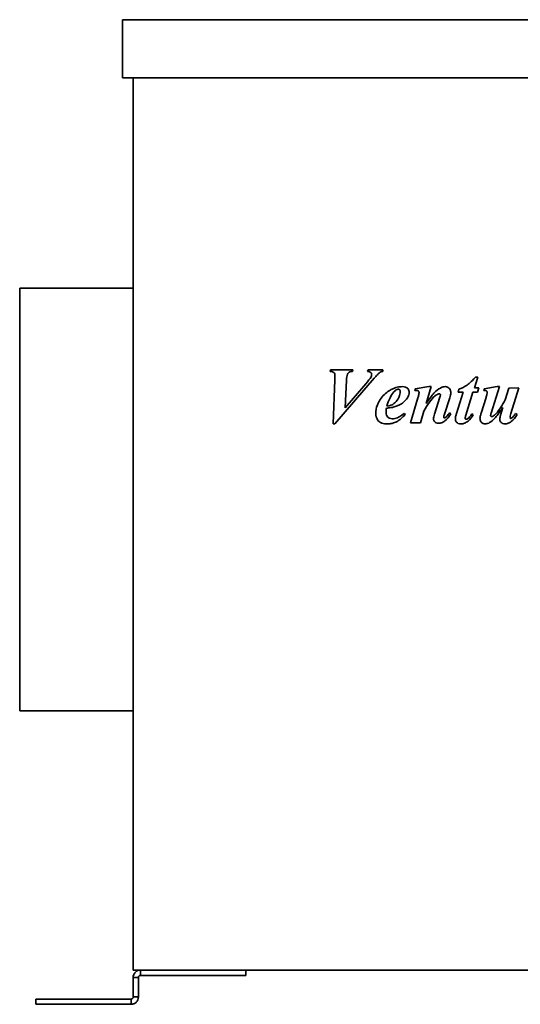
# Model space of a CAD drawing. Header units: millimetres. Extents: x 187 to 653, y 111 to 483.
# Tile 1 of 5: x 187 to 376, y 111 to 483. Entities that reach past the tile are written whole.
import ezdxf

# ---------------------------------------------------------------- set-up
doc = ezdxf.new("R2010")
doc.units = ezdxf.units.MM
doc.header["$LTSCALE"] = 2
doc.layers.add('Krawędzie widoczne(ISO)', color=7, linetype='Continuous', lineweight=35, true_color=0x262659)

msp = doc.modelspace()

# ---------------------------------------------------------------- linework, layer by layer
at = {"layer": 'Krawędzie widoczne(ISO)'}
for p, q in [((226, 483.23), (614, 483.23)), ((226, 461.23), (226, 483.23)), ((614, 461.23), (226, 461.23)), ((230, 123.73), (230, 461.23)), ((187.1, 381.73), (187.1, 221.73)), ((187.1, 381.73), (230, 381.73)), ((304.63, 350.74), (304.45, 350.2)), ((313.03, 350.74), (304.63, 350.74)), ((312.87, 350.2), (313.03, 350.74)), ((318.8, 350.74), (318.59, 350.2)), ((324.32, 350.74), (318.8, 350.74)), ((324.32, 350.2), (324.32, 350.74)), ((306.23, 347.02), (305.58, 330.29)), ((306.23, 330.29), (321.15, 347.62)), ((310.12, 336.43), (310.6, 346.85)), ((358.96, 344.01), (360.22, 348.03)), ((360.22, 348.03), (359.42, 348.03)), ((317.92, 345.5), (310.12, 336.43)), ((336.61, 343.54), (336.45, 342.98)), ((341.72, 344.42), (336.61, 343.54)), ((340.74, 338.1), (342.66, 344.42)), ((342.66, 344.42), (341.72, 344.42)), ((353.1, 343.41), (352.82, 342.31)), ((360.61, 344.01), (358.96, 344.01)), ((360.11, 342.31), (360.61, 344.01)), ((362.62, 343.54), (362.49, 342.98)), ((367.61, 344.42), (362.62, 343.54)), ((365.34, 334.4), (368.49, 344.42)), ((368.49, 344.42), (367.61, 344.42)), ((371.99, 343.88), (370.6, 339.37)), ((375.73, 344.01), (371.99, 343.88)), ((372.79, 334.21), (375.73, 344.01)), ((337.66, 340.19), (334.8, 330.74)), ((345.92, 340.38), (343.91, 334.06)), ((347.64, 334.01), (349.65, 340.22)), ((354.7, 342.31), (352.2, 334.32)), ((352.82, 342.31), (354.7, 342.31)), ((355.76, 333.65), (358.44, 342.31)), ((358.44, 342.31), (360.11, 342.31)), ((363.39, 340.29), (361.53, 334.39)), ((369.71, 336.53), (368.98, 334.03)), ((332.88, 333.88), (332.44, 334.26)), ((338.57, 330.74), (339.85, 335.12)), ((350.07, 334.16), (349.52, 334.49)), ((358.54, 333.75), (358.02, 334.08)), ((375.09, 333.91), (374.58, 334.26)), ((305.58, 330.29), (306.23, 330.29)), ((334.8, 330.74), (338.57, 330.74)), ((187.1, 221.73), (230, 221.73)), ((610, 123.73), (230, 123.73)), ((232.8, 123.73), (232.8, 122.61)), ((272.53, 123.73), (272.53, 121.73)), ((230, 120.93), (230, 113.57)), ((231.12, 120.93), (230, 120.93)), ((232, 120.93), (231.12, 120.93)), ((232, 113.57), (232, 120.93)), ((232.8, 122.61), (232.8, 121.73)), ((232.8, 121.73), (247.97, 121.73)), ((255.48, 121.73), (247.97, 121.73)), ((255.48, 121.73), (270.78, 121.73)), ((272.53, 121.73), (270.78, 121.73)), ((193.21, 112.77), (194.96, 112.77)), ((193.21, 110.77), (193.21, 112.77)), ((194.96, 112.77), (216.88, 112.77)), ((216.88, 112.77), (225.37, 112.77)), ((225.37, 112.77), (228.2, 112.77)), ((229.2, 112.77), (228.2, 112.77)), ((229.2, 111.89), (229.2, 112.77)), ((229.2, 110.77), (229.2, 111.89)), ((230, 113.57), (230.88, 113.57)), ((230.88, 113.57), (232, 113.57)), ((194.96, 110.77), (193.21, 110.77)), ((194.96, 110.77), (216.88, 110.77)), ((225.37, 110.77), (216.88, 110.77)), ((225.37, 110.77), (228.2, 110.77)), ((228.2, 110.77), (229.2, 110.77))]:
    msp.add_line(p, q, dxfattribs=at)
for points, knots in [([(304.45, 350.2), (304.88, 350.17), (305.27, 350.1), (305.76, 349.87), (305.86, 349.77), (306.04, 349.58), (306.12, 349.44), (306.25, 349.06), (306.28, 348.8), (306.28, 348.55)], [-0.1992118, -0.1992118, -0.1992118, -0.1992118, -0.1516795, -0.1516795, -0.1217165, -0.1217165, -0.0742322, -0.0742322, 0, 0, 0, 0]), ([(310.6, 346.85), (310.63, 347.78), (310.75, 348.57), (311.08, 349.35), (311.19, 349.52), (311.52, 349.84), (311.71, 349.96), (312.23, 350.16), (312.55, 350.2), (312.87, 350.2)], [-0.375762, -0.375762, -0.375762, -0.375762, -0.2301601, -0.2301601, -0.1659502, -0.1659502, -0.0955956, -0.0955956, 0, 0, 0, 0]), ([(318.59, 350.2), (318.92, 350.15), (319.27, 350.07), (319.68, 349.89), (319.8, 349.81), (319.99, 349.61), (320.05, 349.52), (320.14, 349.32), (320.16, 349.22), (320.16, 349.11)], [-0.2079064, -0.2079064, -0.2079064, -0.2079064, -0.1149102, -0.1149102, -0.0645977, -0.0645977, -0.031952, -0.031952, 0, 0, 0, 0]), ([(323.16, 349.68), (323.32, 349.8), (323.49, 349.9), (323.88, 350.08), (324.1, 350.15), (324.32, 350.2)], [-0.1277721, -0.1277721, -0.1277721, -0.1277721, -0.0683533, -0.0683533, 0, 0, 0, 0]), ([(306.28, 348.55), (306.28, 348.52), (306.28, 348.27), (306.26, 347.8), (306.24, 347.34), (306.23, 347.02)], [-0.1371577, -0.1371577, -0.1371577, -0.1371577, -0.0958801, -0.0958801, 0, 0, 0, 0]), ([(320.16, 349.11), (320.16, 348.92), (320.12, 348.74), (319.97, 348.25), (319.83, 347.99), (319.54, 347.45), (318.87, 346.6), (317.92, 345.5)], [-0.5306573, -0.5306573, -0.5306573, -0.5306573, -0.4962916, -0.4962916, -0.4364403, -0.4364403, 0, 0, 0, 0]), ([(321.15, 347.62), (321.52, 348.05), (321.94, 348.52), (322.6, 349.2), (322.9, 349.49), (323.16, 349.68)], [-0.2378164, -0.2378164, -0.2378164, -0.2378164, -0.0966597, -0.0966597, 0, 0, 0, 0]), ([(359.42, 348.03), (357.67, 346.1), (356.68, 345.35), (355.26, 344.35), (354.19, 343.82), (353.1, 343.41)], [-0.5204092, -0.5204092, -0.5204092, -0.5204092, -0.3508258, -0.3508258, 0, 0, 0, 0]), ([(331.79, 344.42), (331.13, 344.42), (330.48, 344.34), (329.16, 344.02), (328.51, 343.78), (326.99, 343.05), (325.7, 342.29), (323.29, 339.71), (322.64, 338.34), (321.9, 336.44), (321.68, 335.36), (321.68, 334.24)], [-1.228759, -1.228759, -1.228759, -1.228759, -1.055513, -1.055513, -0.873161, -0.873161, -0.610676, -0.610676, -0.335466, -0.335466, 0, 0, 0, 0]), ([(328.57, 342.46), (328.75, 342.66), (328.96, 342.87), (329.35, 343.17), (329.55, 343.29), (329.88, 343.41), (330.02, 343.44), (330.16, 343.44)], [-0.1897526, -0.1897526, -0.1897526, -0.1897526, -0.1069357, -0.1069357, -0.0417403, -0.0417403, 0, 0, 0, 0]), ([(330.16, 343.44), (330.27, 343.44), (330.39, 343.42), (330.59, 343.34), (330.67, 343.28), (330.79, 343.16), (330.85, 343.08), (330.95, 342.83), (330.97, 342.69), (330.97, 342.56)], [-0.2132499, -0.2132499, -0.2132499, -0.2132499, -0.1425627, -0.1425627, -0.0811032, -0.0811032, -0.0404428, -0.0404428, 0, 0, 0, 0]), ([(334.31, 342.34), (334.31, 342.5), (334.29, 342.65), (334.23, 342.93), (334.19, 343.07), (334.02, 343.44), (333.87, 343.64), (333.57, 343.92), (333.36, 344.1), (332.62, 344.37), (332.2, 344.42), (331.79, 344.42)], [-0.6846461, -0.6846461, -0.6846461, -0.6846461, -0.5632578, -0.5632578, -0.4480448, -0.4480448, -0.2376003, -0.2376003, -0.1217562, -0.1217562, 0, 0, 0, 0]), ([(336.45, 342.98), (336.73, 342.98), (337.03, 342.97), (337.38, 342.93), (337.53, 342.9), (337.77, 342.78), (337.84, 342.73), (337.94, 342.63), (337.99, 342.57), (338.07, 342.38), (338.08, 342.28), (338.08, 342.18)], [-0.4161438, -0.4161438, -0.4161438, -0.4161438, -0.2082954, -0.2082954, -0.1097549, -0.1097549, -0.0606192, -0.0606192, -0.0301452, -0.0301452, 0, 0, 0, 0]), ([(348.06, 344.42), (347.75, 344.42), (347.44, 344.37), (346.65, 344.16), (346.27, 343.96), (345.38, 343.51), (344.54, 342.79), (343.67, 341.89)], [-0.4978925, -0.4978925, -0.4978925, -0.4978925, -0.4510378, -0.4510378, -0.3775823, -0.3775823, 0, 0, 0, 0]), ([(350.04, 342.2), (350.04, 342.38), (350.03, 342.56), (349.96, 342.9), (349.91, 343.06), (349.74, 343.47), (349.58, 343.69), (349.2, 344.06), (349, 344.19), (348.55, 344.38), (348.31, 344.42), (348.06, 344.42)], [-0.3473256, -0.3473256, -0.3473256, -0.3473256, -0.2884396, -0.2884396, -0.2338179, -0.2338179, -0.1457627, -0.1457627, -0.0746577, -0.0746577, 0, 0, 0, 0]), ([(362.49, 342.98), (362.67, 342.98), (362.88, 342.98), (363.2, 342.93), (363.3, 342.9), (363.48, 342.81), (363.56, 342.75), (363.69, 342.61), (363.73, 342.54), (363.79, 342.41), (363.8, 342.32), (363.8, 342.23)], [-0.0972648, -0.0972648, -0.0972648, -0.0972648, -0.07652705, -0.07652705, -0.05940853, -0.05940853, -0.0436281, -0.0436281, -0.02707134, -0.02707134, 0, 0, 0, 0]), ([(330.97, 342.56), (330.97, 341.9), (330.81, 341.26), (330.38, 340.23), (330.02, 339.46), (329.2, 338.53), (328.74, 338.06), (327.83, 337.53), (327.24, 337.26), (325.86, 337.05)], [-6.211768, -6.211768, -6.211768, -6.211768, -3.252357, -3.252357, -1.164958, -1.164958, -0.41972, -0.41972, 0, 0, 0, 0]), ([(325.86, 337.05), (326.18, 338.12), (326.58, 339.21), (327.48, 341.01), (327.97, 341.8), (328.57, 342.46)], [-0.6037351, -0.6037351, -0.6037351, -0.6037351, -0.2687179, -0.2687179, 0, 0, 0, 0]), ([(328.62, 336.72), (330.38, 337.2), (331.41, 337.92), (332.57, 338.75), (333.19, 339.45), (333.68, 340.25)], [-0.4286215, -0.4286215, -0.4286215, -0.4286215, -0.2839935, -0.2839935, 0, 0, 0, 0]), ([(333.68, 340.25), (333.88, 340.58), (334.04, 340.92), (334.25, 341.63), (334.31, 341.98), (334.31, 342.34)], [-0.2221561, -0.2221561, -0.2221561, -0.2221561, -0.1084602, -0.1084602, 0, 0, 0, 0]), ([(338.08, 342.18), (338.07, 341.95), (338.02, 341.66), (337.88, 341), (337.77, 340.57), (337.66, 340.19)], [-0.2008489, -0.2008489, -0.2008489, -0.2008489, -0.1187848, -0.1187848, 0, 0, 0, 0]), ([(339.85, 335.12), (340.47, 336.28), (341.18, 337.44), (342.61, 339.37), (343.35, 340.22), (344.16, 340.94)], [-0.7213617, -0.7213617, -0.7213617, -0.7213617, -0.3251941, -0.3251941, 0, 0, 0, 0]), ([(343.67, 341.89), (343.27, 341.46), (342.81, 340.88), (341.89, 339.69), (341.28, 338.85), (340.74, 338.1)], [-0.4494158, -0.4494158, -0.4494158, -0.4494158, -0.2776238, -0.2776238, 0, 0, 0, 0]), ([(344.16, 340.94), (344.54, 341.27), (344.91, 341.52), (345.38, 341.68), (345.51, 341.71), (345.65, 341.71)], [-0.1479695, -0.1479695, -0.1479695, -0.1479695, -0.0404399, -0.0404399, 0, 0, 0, 0]), ([(345.65, 341.71), (345.69, 341.71), (345.73, 341.7), (345.81, 341.68), (345.85, 341.67), (345.95, 341.62), (346, 341.57), (346.07, 341.51), (346.09, 341.47), (346.13, 341.39), (346.14, 341.34), (346.14, 341.3)], [-0.05561786, -0.05561786, -0.05561786, -0.05561786, -0.04808331, -0.04808331, -0.04080598, -0.04080598, -0.02706632, -0.02706632, -0.01340077, -0.01340077, 0, 0, 0, 0]), ([(346.14, 341.3), (346.14, 341.19), (346.11, 341.05), (346.04, 340.75), (345.98, 340.55), (345.92, 340.38)], [-0.09345055, -0.09345055, -0.09345055, -0.09345055, -0.05423203, -0.05423203, 0, 0, 0, 0]), ([(349.65, 340.22), (349.77, 340.57), (349.87, 340.93), (350, 341.59), (350.04, 341.9), (350.04, 342.2)], [-0.200432, -0.200432, -0.200432, -0.200432, -0.0900148, -0.0900148, 0, 0, 0, 0]), ([(363.8, 342.23), (363.8, 342.04), (363.76, 341.77), (363.62, 341.1), (363.5, 340.66), (363.39, 340.29)], [-0.2015755, -0.2015755, -0.2015755, -0.2015755, -0.1175559, -0.1175559, 0, 0, 0, 0]), ([(370.6, 339.37), (370.08, 338.39), (369.5, 337.39), (368.4, 335.72), (367.85, 334.97), (367.26, 334.32)], [-0.598089, -0.598089, -0.598089, -0.598089, -0.2642109, -0.2642109, 0, 0, 0, 0]), ([(325.6, 334.7), (325.6, 334.93), (325.61, 335.17), (325.65, 335.69), (325.69, 335.99), (325.73, 336.28)], [-0.1565889, -0.1565889, -0.1565889, -0.1565889, -0.0872414, -0.0872414, 0, 0, 0, 0]), ([(325.73, 336.28), (326.26, 336.33), (326.82, 336.39), (327.77, 336.53), (328.21, 336.61), (328.62, 336.72)], [-0.2882308, -0.2882308, -0.2882308, -0.2882308, -0.12621, -0.12621, 0, 0, 0, 0]), ([(366.95, 332.77), (367.32, 333.18), (367.76, 333.77), (368.62, 334.93), (369.2, 335.78), (369.71, 336.53)], [-0.4330656, -0.4330656, -0.4330656, -0.4330656, -0.2721817, -0.2721817, 0, 0, 0, 0]), ([(321.68, 334.24), (321.68, 333.83), (321.73, 333.42), (321.95, 332.63), (322.11, 332.27), (322.62, 331.46), (322.89, 331.23), (323.25, 330.92), (323.61, 330.74), (324.63, 330.4), (325.35, 330.33), (326.02, 330.33)], [-0.3688304, -0.3688304, -0.3688304, -0.3688304, -0.3546149, -0.3546149, -0.3407771, -0.3407771, -0.3219657, -0.3219657, -0.2014899, -0.2014899, 0, 0, 0, 0]), ([(327.95, 332.26), (327.6, 332.26), (327.26, 332.32), (326.68, 332.56), (326.45, 332.71), (326.1, 333.07), (325.92, 333.3), (325.65, 333.97), (325.6, 334.33), (325.6, 334.7)], [-0.5202129, -0.5202129, -0.5202129, -0.5202129, -0.3524179, -0.3524179, -0.2158179, -0.2158179, -0.1096815, -0.1096815, 0, 0, 0, 0]), ([(326.02, 330.33), (326.65, 330.33), (327.27, 330.4), (328.59, 330.7), (329.16, 330.94), (330.77, 331.76), (331.89, 332.76), (332.88, 333.88)], [-0.7445696, -0.7445696, -0.7445696, -0.7445696, -0.6085463, -0.6085463, -0.4502713, -0.4502713, 0, 0, 0, 0]), ([(332.44, 334.26), (331.14, 333.2), (330.34, 332.82), (329.26, 332.4), (328.61, 332.26), (327.95, 332.26)], [-0.3495432, -0.3495432, -0.3495432, -0.3495432, -0.1992159, -0.1992159, 0, 0, 0, 0]), ([(343.91, 334.06), (343.81, 333.72), (343.7, 333.34), (343.58, 332.75), (343.54, 332.46), (343.54, 332.21)], [-0.1829161, -0.1829161, -0.1829161, -0.1829161, -0.074158, -0.074158, 0, 0, 0, 0]), ([(343.54, 332.21), (343.54, 332.1), (343.55, 331.99), (343.59, 331.77), (343.62, 331.67), (343.75, 331.38), (343.87, 331.21), (344.13, 330.97), (344.3, 330.82), (344.87, 330.6), (345.19, 330.56), (345.5, 330.56)], [-0.4447939, -0.4447939, -0.4447939, -0.4447939, -0.3764154, -0.3764154, -0.3110051, -0.3110051, -0.1826181, -0.1826181, -0.0935196, -0.0935196, 0, 0, 0, 0]), ([(345.5, 330.56), (345.91, 330.56), (346.3, 330.64), (347.1, 330.95), (347.49, 331.19), (348.7, 332.13), (349.44, 333.11), (350.07, 334.16)], [-0.6565687, -0.6565687, -0.6565687, -0.6565687, -0.5184327, -0.5184327, -0.3669549, -0.3669549, 0, 0, 0, 0]), ([(347.38, 332.95), (347.38, 333.05), (347.41, 333.21), (347.5, 333.55), (347.57, 333.8), (347.64, 334.01)], [-0.1036539, -0.1036539, -0.1036539, -0.1036539, -0.0655189, -0.0655189, 0, 0, 0, 0]), ([(347.72, 332.56), (347.7, 332.56), (347.68, 332.56), (347.64, 332.57), (347.62, 332.58), (347.56, 332.61), (347.52, 332.65), (347.45, 332.72), (347.43, 332.76), (347.39, 332.85), (347.38, 332.9), (347.38, 332.95)], [-0.05299147, -0.05299147, -0.05299147, -0.05299147, -0.04814797, -0.04814797, -0.04298982, -0.04298982, -0.02991444, -0.02991444, -0.01447669, -0.01447669, 0, 0, 0, 0]), ([(348.03, 332.69), (347.98, 332.64), (347.92, 332.61), (347.81, 332.57), (347.77, 332.56), (347.72, 332.56)], [-0.03423187, -0.03423187, -0.03423187, -0.03423187, -0.01359658, -0.01359658, 0, 0, 0, 0]), ([(349.09, 333.88), (348.93, 333.65), (348.75, 333.41), (348.4, 333.02), (348.22, 332.84), (348.03, 332.69)], [-0.1591521, -0.1591521, -0.1591521, -0.1591521, -0.0729615, -0.0729615, 0, 0, 0, 0]), ([(349.52, 334.49), (349.44, 334.37), (349.35, 334.25), (349.21, 334.05), (349.15, 333.96), (349.09, 333.88)], [-0.07122123, -0.07122123, -0.07122123, -0.07122123, -0.02847012, -0.02847012, 0, 0, 0, 0]), ([(352.2, 334.32), (352.08, 333.93), (351.97, 333.51), (351.83, 332.79), (351.79, 332.45), (351.79, 332.13)], [-0.2199225, -0.2199225, -0.2199225, -0.2199225, -0.0959956, -0.0959956, 0, 0, 0, 0]), ([(351.79, 332.13), (351.79, 332), (351.8, 331.87), (351.85, 331.63), (351.88, 331.51), (352.02, 331.2), (352.15, 331.02), (352.42, 330.76), (352.6, 330.61), (353.21, 330.38), (353.56, 330.33), (353.9, 330.33)], [-0.5064944, -0.5064944, -0.5064944, -0.5064944, -0.4223526, -0.4223526, -0.342764, -0.342764, -0.1966931, -0.1966931, -0.1008943, -0.1008943, 0, 0, 0, 0]), ([(353.9, 330.33), (354.36, 330.33), (354.81, 330.43), (355.68, 330.77), (356.17, 331.04), (357.41, 332.02), (358.04, 332.88), (358.54, 333.75)], [-0.6448469, -0.6448469, -0.6448469, -0.6448469, -0.4732827, -0.4732827, -0.3005123, -0.3005123, 0, 0, 0, 0]), ([(355.5, 332.43), (355.5, 332.59), (355.53, 332.78), (355.61, 333.18), (355.69, 333.43), (355.76, 333.65)], [-0.1211799, -0.1211799, -0.1211799, -0.1211799, -0.0713406, -0.0713406, 0, 0, 0, 0]), ([(355.92, 332.07), (355.89, 332.07), (355.85, 332.07), (355.78, 332.09), (355.75, 332.1), (355.66, 332.14), (355.62, 332.18), (355.56, 332.24), (355.54, 332.27), (355.51, 332.35), (355.5, 332.39), (355.5, 332.43)], [-0.05769548, -0.05769548, -0.05769548, -0.05769548, -0.0480442, -0.0480442, -0.0385285, -0.0385285, -0.02388626, -0.02388626, -0.01196681, -0.01196681, 0, 0, 0, 0]), ([(356.45, 332.28), (356.36, 332.21), (356.27, 332.15), (356.09, 332.08), (356.01, 332.07), (355.92, 332.07)], [-0.05775888, -0.05775888, -0.05775888, -0.05775888, -0.02593701, -0.02593701, 0, 0, 0, 0]), ([(358.02, 334.08), (357.76, 333.71), (357.47, 333.33), (356.96, 332.74), (356.71, 332.48), (356.45, 332.28)], [-0.233725, -0.233725, -0.233725, -0.233725, -0.0986268, -0.0986268, 0, 0, 0, 0]), ([(361.53, 334.39), (361.41, 334.02), (361.29, 333.62), (361.15, 332.96), (361.1, 332.65), (361.1, 332.36)], [-0.2034179, -0.2034179, -0.2034179, -0.2034179, -0.0865957, -0.0865957, 0, 0, 0, 0]), ([(361.1, 332.36), (361.1, 332.21), (361.12, 332.05), (361.17, 331.75), (361.22, 331.61), (361.38, 331.24), (361.53, 331.04), (361.89, 330.7), (362.08, 330.56), (362.53, 330.38), (362.77, 330.33), (363.02, 330.33)], [-0.3141795, -0.3141795, -0.3141795, -0.3141795, -0.2673241, -0.2673241, -0.2233414, -0.2233414, -0.1453083, -0.1453083, -0.0745191, -0.0745191, 0, 0, 0, 0]), ([(363.02, 330.33), (363.3, 330.33), (363.58, 330.38), (364.28, 330.58), (364.61, 330.76), (365.36, 331.17), (366.12, 331.85), (366.95, 332.77)], [-0.4899877, -0.4899877, -0.4899877, -0.4899877, -0.4435867, -0.4435867, -0.371449, -0.371449, 0, 0, 0, 0]), ([(365.11, 333.44), (365.11, 333.54), (365.13, 333.67), (365.21, 334), (365.27, 334.22), (365.34, 334.4)], [-0.100765, -0.100765, -0.100765, -0.100765, -0.0584623, -0.0584623, 0, 0, 0, 0]), ([(365.2, 333.23), (365.19, 333.24), (365.17, 333.26), (365.15, 333.29), (365.14, 333.31), (365.11, 333.36), (365.11, 333.4), (365.11, 333.44)], [-0.02437724, -0.02437724, -0.02437724, -0.02437724, -0.01770745, -0.01770745, -0.01130968, -0.01130968, 0, 0, 0, 0]), ([(365.48, 333.11), (365.43, 333.11), (365.38, 333.12), (365.28, 333.16), (365.24, 333.19), (365.2, 333.23)], [-0.03121584, -0.03121584, -0.03121584, -0.03121584, -0.0155708, -0.0155708, 0, 0, 0, 0]), ([(367.26, 334.32), (366.99, 334.02), (366.65, 333.69), (366.16, 333.34), (365.98, 333.23), (365.69, 333.13), (365.59, 333.11), (365.48, 333.11)], [-0.2137635, -0.2137635, -0.2137635, -0.2137635, -0.0899896, -0.0899896, -0.0315516, -0.0315516, 0, 0, 0, 0]), ([(368.98, 334.03), (368.86, 333.67), (368.76, 333.28), (368.63, 332.62), (368.59, 332.31), (368.59, 332.02)], [-0.2023507, -0.2023507, -0.2023507, -0.2023507, -0.0884667, -0.0884667, 0, 0, 0, 0]), ([(368.59, 332.02), (368.59, 331.9), (368.6, 331.78), (368.64, 331.55), (368.67, 331.45), (368.8, 331.16), (368.91, 331), (369.19, 330.73), (369.37, 330.6), (369.92, 330.38), (370.25, 330.33), (370.56, 330.33)], [-0.3804498, -0.3804498, -0.3804498, -0.3804498, -0.325239, -0.325239, -0.2732882, -0.2732882, -0.1795337, -0.1795337, -0.0951026, -0.0951026, 0, 0, 0, 0]), ([(370.56, 330.33), (370.98, 330.33), (371.38, 330.41), (372.19, 330.72), (372.58, 330.95), (373.77, 331.9), (374.49, 332.87), (375.09, 333.91)], [-0.6531867, -0.6531867, -0.6531867, -0.6531867, -0.5130347, -0.5130347, -0.3619517, -0.3619517, 0, 0, 0, 0]), ([(372.43, 332.77), (372.43, 332.83), (372.46, 332.99), (372.59, 333.52), (372.7, 333.91), (372.79, 334.21)], [-0.1603165, -0.1603165, -0.1603165, -0.1603165, -0.0913805, -0.0913805, 0, 0, 0, 0]), ([(372.77, 332.41), (372.75, 332.41), (372.72, 332.41), (372.68, 332.42), (372.66, 332.43), (372.61, 332.46), (372.57, 332.49), (372.49, 332.59), (372.46, 332.63), (372.43, 332.7), (372.43, 332.74), (372.43, 332.77)], [-0.07678357, -0.07678357, -0.07678357, -0.07678357, -0.06189637, -0.06189637, -0.04679032, -0.04679032, -0.02421718, -0.02421718, -0.01004961, -0.01004961, 0, 0, 0, 0]), ([(373.16, 332.59), (373.1, 332.53), (373.02, 332.47), (372.88, 332.42), (372.83, 332.41), (372.77, 332.41)], [-0.04418821, -0.04418821, -0.04418821, -0.04418821, -0.01724222, -0.01724222, 0, 0, 0, 0]), ([(374.58, 334.26), (374.34, 333.91), (374.06, 333.53), (373.59, 332.98), (373.37, 332.75), (373.16, 332.59)], [-0.1872972, -0.1872972, -0.1872972, -0.1872972, -0.0782618, -0.0782618, 0, 0, 0, 0]), ([(230, 120.93), (230, 121.3), (230.07, 121.66), (230.35, 122.34), (230.56, 122.65), (231.08, 123.17), (231.38, 123.37), (232.06, 123.66), (232.43, 123.73), (232.8, 123.73)], [0, 0, 0, 0, 0.1114459, 0.1114459, 0.2219303, 0.2219303, 0.3324441, 0.3324441, 0.4438708, 0.4438708, 0.4438708, 0.4438708]), ([(232.8, 121.73), (232.79, 121.73), (232.77, 121.73), (232.76, 121.73), (232.74, 121.73), (232.73, 121.73), (232.71, 121.73), (232.7, 121.72), (232.68, 121.72), (232.67, 121.72), (232.66, 121.72), (232.64, 121.71), (232.63, 121.71), (232.61, 121.71), (232.6, 121.7), (232.58, 121.7), (232.57, 121.7), (232.56, 121.69), (232.54, 121.69), (232.53, 121.68), (232.52, 121.68), (232.5, 121.67), (232.5, 121.67), (232.49, 121.67), (232.49, 121.67), (232.48, 121.66), (232.47, 121.66), (232.46, 121.66), (232.45, 121.65), (232.44, 121.64), (232.42, 121.64), (232.41, 121.63), (232.4, 121.62), (232.39, 121.61), (232.37, 121.61), (232.36, 121.6), (232.35, 121.59), (232.34, 121.58), (232.32, 121.57), (232.31, 121.57), (232.3, 121.56), (232.29, 121.55), (232.28, 121.54), (232.27, 121.53), (232.26, 121.52), (232.25, 121.51), (232.24, 121.5), (232.23, 121.5), (232.23, 121.49), (232.22, 121.49), (232.22, 121.48), (232.22, 121.48), (232.21, 121.47), (232.2, 121.46), (232.19, 121.45), (232.18, 121.44), (232.17, 121.42), (232.16, 121.41), (232.15, 121.4), (232.14, 121.39), (232.14, 121.38), (232.13, 121.37), (232.12, 121.35), (232.11, 121.34), (232.11, 121.33), (232.1, 121.32), (232.09, 121.3), (232.09, 121.29), (232.08, 121.28), (232.07, 121.26), (232.07, 121.25), (232.06, 121.24), (232.06, 121.23), (232.05, 121.22), (232.05, 121.2), (232.04, 121.18), (232.04, 121.17), (232.03, 121.16), (232.03, 121.14), (232.02, 121.13), (232.02, 121.11), (232.02, 121.1), (232.02, 121.09), (232.01, 121.07), (232.01, 121.06), (232.01, 121.04), (232.01, 121.03), (232, 121.02), (232, 121), (232, 120.99), (232, 120.97), (232, 120.96), (232, 120.94), (232, 120.93)], [0, 0, 0, 0, 0.0045101, 0.0045101, 0.0045101, 0.0090347, 0.0090347, 0.0090347, 0.0135712, 0.0135712, 0.0135712, 0.0181164, 0.0181164, 0.0181164, 0.0226675, 0.0226675, 0.0226675, 0.0272215, 0.0272215, 0.0272215, 0.0317752, 0.0317752, 0.0317752, 0.0329356, 0.0329356, 0.0329356, 0.0363326, 0.0363326, 0.0363326, 0.0409077, 0.0409077, 0.0409077, 0.0454982, 0.0454982, 0.0454982, 0.0501006, 0.0501006, 0.0501006, 0.0547115, 0.0547115, 0.0547115, 0.0593273, 0.0593273, 0.0593273, 0.0639446, 0.0639446, 0.0639446, 0.0669649, 0.0669649, 0.0669649, 0.0685613, 0.0685613, 0.0685613, 0.0731932, 0.0731932, 0.0731932, 0.0778428, 0.0778428, 0.0778428, 0.0825066, 0.0825066, 0.0825066, 0.0871814, 0.0871814, 0.0871814, 0.0918634, 0.0918634, 0.0918634, 0.0965493, 0.0965493, 0.0965493, 0.100365, 0.100365, 0.100365, 0.105938, 0.105938, 0.105938, 0.1106614, 0.1106614, 0.1106614, 0.115401, 0.115401, 0.115401, 0.1201519, 0.1201519, 0.1201519, 0.1249091, 0.1249091, 0.1249091, 0.1296672, 0.1296672, 0.1296672, 0.1344212, 0.1344212, 0.1344212, 0.1344212]), ([(232, 113.57), (232, 113.19), (231.92, 112.82), (231.64, 112.14), (231.42, 111.83), (230.9, 111.31), (230.59, 111.11), (230.09, 110.91), (229.91, 110.86), (229.56, 110.79), (229.38, 110.77), (229.2, 110.77)], [0, 0, 0, 0, 0.1211213, 0.1211213, 0.2427051, 0.2427051, 0.3638749, 0.3638749, 0.4245444, 0.4245444, 0.4853945, 0.4853945, 0.4853945, 0.4853945]), ([(229.2, 112.77), (229.3, 112.77), (229.4, 112.79), (229.58, 112.86), (229.67, 112.91), (229.82, 113.06), (229.89, 113.14), (229.98, 113.35), (230, 113.46), (230, 113.57)], [-0.238205, -0.238205, -0.238205, -0.238205, -0.1772118, -0.1772118, -0.118791, -0.118791, -0.0580717, -0.0580717, 0, 0, 0, 0])]:
    msp.add_open_spline(points, degree=3, knots=knots, dxfattribs=at)

doc.saveas('drawing.dxf')
